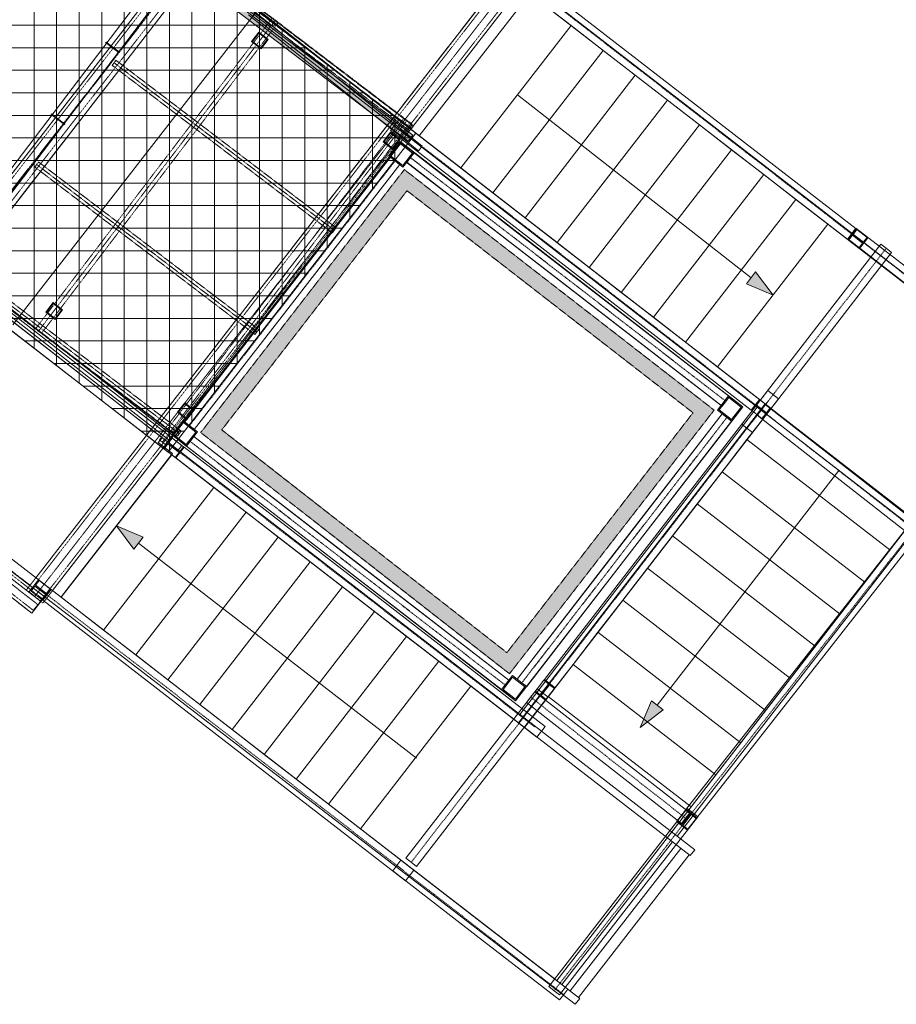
# Model space of a CAD drawing. Header units: centimetres. Extents: x -1589 to 108054, y -205274 to 31709.
# Tile 43 of 256: x 75093 to 80923, y -90273 to -83726. Entities that reach past the tile are written whole.
import ezdxf

# ---------------------------------------------------------------- set-up
doc = ezdxf.new("R2010")
doc.units = ezdxf.units.CM
doc.header["$LTSCALE"] = 0.01
doc.header["$MEASUREMENT"] = 0
for name, pattern in [('GESTRICHELT', [7, 4, -3]), ('Krawędzie ukryte', [27, 20, -7]), ('Kropki i Kreski', [72, 36, -18, 0, -18]), ('Przerywana długa', [100, 50, -50])]:
    doc.linetypes.add(name, pattern=pattern)
for name, color, linetype in [('2_belki.K_IR', 7, 'Continuous'), ('2_daszek .K_IR', 7, 'Continuous'), ('2_rynna.K_IR', 7, 'Continuous'), ('2_schody_konstrukcja.ISTN', 7, 'Continuous'), ('2_stropy.ISTN', 7, 'Continuous'), ('2_stropy.K_IR', 7, 'Continuous'), ('2_umeblowanie.ISTN', 7, 'Continuous'), ('2_ściany zewnętrzne.ISTN', 7, 'Continuous'), ('3_linie 2D .ISTN', 7, 'Continuous'), ('3_wypełnienia.K_IR', 7, 'Continuous')]:
    doc.layers.add(name, color=color, linetype=linetype)

msp = doc.modelspace()

# ---------------------------------------------------------------- hatches: boundary and pattern name
at = {"layer": '2_daszek .K_IR', "linetype": 'Continuous', "lineweight": 5, "ltscale": 10}
h = msp.add_hatch(color=8, dxfattribs=at)
h.paths.add_polyline_path([(76633.84503, -83872.19552), (76697.5236, -83920.62112), (76745.94921, -83856.94255), (76682.27064, -83808.51694)])
h.paths.add_polyline_path([(76640.85154, -83871.24221), (76683.22395, -83815.52345), (76738.9427, -83857.89586), (76696.57029, -83913.61461)], flags=0)
h = msp.add_hatch(color=8, dxfattribs=at)
h.paths.add_polyline_path([(77509.42541, -84538.0476), (77573.10398, -84586.47321), (77621.52959, -84522.79463), (77557.85102, -84474.36903)])
h.paths.add_polyline_path([(77516.43192, -84537.09429), (77558.80433, -84481.37554), (77614.52308, -84523.74794), (77572.15067, -84579.4667)], flags=0)
h = msp.add_hatch(color=8, dxfattribs=at)
h.paths.add_polyline_path([(75265.82166, -85671.11521), (75329.50023, -85719.54081), (75377.92584, -85655.86224), (75314.24726, -85607.43663)])
h.paths.add_polyline_path([(75272.82817, -85670.1619), (75315.20057, -85614.44314), (75370.91933, -85656.81555), (75328.54692, -85712.5343)], flags=0)
h = msp.add_hatch(color=8, dxfattribs=at)
h.paths.add_polyline_path([(76141.40204, -86336.96729), (76205.08061, -86385.3929), (76253.50622, -86321.71432), (76189.82764, -86273.28872)])
h.paths.add_polyline_path([(76148.40855, -86336.01398), (76190.78095, -86280.29523), (76246.49971, -86322.66763), (76204.1273, -86378.38639)], flags=0)
at = {"layer": '2_schody_konstrukcja.ISTN', "linetype": 'Continuous', "lineweight": 5, "ltscale": 10}
h = msp.add_hatch(color=8, dxfattribs=at)
h.paths.add_polyline_path([(77547.31426, -84632.12359), (77641.87551, -84706.00301), (77715.75493, -84611.44175), (77621.19368, -84537.56233)])
h.paths.add_polyline_path([(77558.54364, -84630.7448), (77622.57247, -84548.79171), (77704.52556, -84612.82054), (77640.49673, -84694.77363)], flags=0)
h = msp.add_hatch(color=8, dxfattribs=at)
h.paths.add_polyline_path([(79733.3848, -86321.92856), (79827.94605, -86395.80798), (79901.82547, -86301.24672), (79807.26422, -86227.3673)])
h.paths.add_polyline_path([(79744.61418, -86320.54977), (79808.64301, -86238.59668), (79890.5961, -86302.62551), (79826.56726, -86384.5786)], flags=0)
h = msp.add_hatch(color=8, dxfattribs=at)
h.paths.add_polyline_path([(76106.30264, -86487.68876), (76200.8639, -86561.56818), (76274.74332, -86467.00692), (76180.18206, -86393.1275)])
h.paths.add_polyline_path([(76117.53202, -86486.30997), (76181.56085, -86404.35688), (76263.51394, -86468.38571), (76199.48511, -86550.3388)], flags=0)
h = msp.add_hatch(color=8, dxfattribs=at)
h.paths.add_polyline_path([(78295.98079, -88180.88391), (78390.54205, -88254.76333), (78464.42147, -88160.20207), (78369.86021, -88086.32265)])
h.paths.add_polyline_path([(78307.21017, -88179.50512), (78371.239, -88097.55203), (78453.19209, -88161.58086), (78389.16326, -88243.53395)], flags=0)
at = {"layer": '2_stropy.ISTN', "linetype": 'Continuous', "lineweight": 5, "ltscale": 10}
h = msp.add_hatch(dxfattribs=at)
h.set_pattern_fill('Siatka_15x15', color=8, scale=10, style=0, pattern_type=2)
h.set_pattern_definition([(0, (26888.05, -91862.71), (0, 150), []), (90, (26888.05, -91862.71), (-150, 0), [])])
h.paths.add_polyline_path([(73880.90022, -85995.75765), (74938.81961, -85718.00814), (76080.83562, -86601.08585), (77727.52726, -84480.67544), (75983.67328, -83115.42603), (73884.34535, -83658.91073)])
at = {"layer": '2_ściany zewnętrzne.ISTN', "linetype": 'Continuous', "lineweight": 5, "ltscale": 10}
for points in [[(77589.60927, -84801.94393), (77668.60303, -84863.26275), (77650.84913, -84722.88896)], [(77729.84289, -84784.20777), (77650.84913, -84722.88896), (77668.60303, -84863.26275)], [(77668.60303, -84863.26275), (79571.0193, -86340.0112), (79632.34187, -86261.0204), (77729.8429, -84784.20776)], [(77589.60928, -84801.94393), (76357.75314, -86392.15597), (76436.55894, -86453.71742), (77668.60302, -84863.26275)], [(79632.34187, -86261.02041), (79571.01931, -86340.0112), (79711.33559, -86322.33919)], [(79571.01931, -86340.0112), (78332.78263, -87935.00807), (78411.58812, -87996.5693), (79650.01304, -86401.32997)], [(79650.01303, -86401.32998), (79711.33559, -86322.33919), (79571.01931, -86340.0112)], [(76297.08256, -86471.14039), (76436.55893, -86453.71742), (76357.75314, -86392.15596), (76296.76195, -86470.88993)], [(76296.51281, -86471.21156), (76375.3186, -86532.77301), (76436.55893, -86453.71742)], [(76296.76195, -86470.88993), (76296.51281, -86471.21156), (76297.08256, -86471.14039)], [(76375.3186, -86532.773), (78271.45979, -88013.99922), (78332.78263, -87935.00808), (76436.55895, -86453.7174)], [(78332.78263, -87935.00808), (78271.45979, -88013.99922), (78350.26529, -88075.56045)], [(78332.78263, -87935.00808), (78350.26529, -88075.56045), (78411.58813, -87996.5693)]]:
    msp.add_hatch(color=8, dxfattribs=at).paths.add_polyline_path(points)
at = {"layer": '3_linie 2D .ISTN', "linetype": 'Continuous', "lineweight": 5, "ltscale": 10}
for points in [[(80103.53731, -85557.62257), (79987.40773, -85403.23859), (79925.77414, -85481.98693)], [(75735.36747, -87092.5084), (75852.40229, -87246.20728), (75913.57204, -87167.09811)], [(79219.15983, -88432.58429), (79372.85871, -88315.54947), (79293.74954, -88254.37972)]]:
    msp.add_hatch(color=8, dxfattribs=at).paths.add_polyline_path(points)
at = {"layer": '3_wypełnienia.K_IR', "linetype": 'Continuous', "lineweight": 5, "ltscale": 10}
msp.add_hatch(color=8, dxfattribs=at).paths.add_polyline_path([(61423.0767, -86859.37151), (61435.79832, -86907.72604), (73997.00312, -83603.04967), (74023.81132, -83705.00379), (75928.23534, -83203.68853), (77676.46157, -84533.16113), (77706.72758, -84493.36203), (75938.99414, -83149.05479), (74059.44894, -83643.91893), (74032.64452, -83541.97847)])

# ---------------------------------------------------------------- linework, layer by layer
at = {"layer": '2_belki.K_IR', "color": 8, "linetype": 'GESTRICHELT', "lineweight": 5, "ltscale": 10}
for p, q in [((75218.48241, -85795.91305), (76790.0487, -83733.11244)), ((76770.16249, -83717.96192), (75984.37934, -84749.36222)), ((76790.0487, -83733.11244), (76770.16249, -83717.96192)), ((76809.93492, -83748.26296), (76790.0487, -83733.11244)), ((76024.15178, -84779.66327), (76809.93492, -83748.26296)), ((75984.37934, -84749.36222), (75198.5962, -85780.76253)), ((75238.36863, -85811.06357), (76024.15178, -84779.66327)), ((75198.5962, -85780.76253), (75218.48241, -85795.91305)), ((75218.48241, -85795.91305), (75238.36863, -85811.06357))]:
    msp.add_line(p, q, dxfattribs=at)
at = {"layer": '2_daszek .K_IR', "color": 8, "linetype": 'Krawędzie ukryte', "lineweight": 5, "ltscale": 10}
for p, q in [((76238.75171, -83339.32192), (77693.18898, -84445.37694)), ((76246.48267, -83318.81857), (77700.91994, -84424.8736)), ((76221.05923, -83352.24983), (77675.49649, -84458.30485)), ((75733.12153, -83996.28626), (75707.69809, -84029.71751)), ((75733.12153, -83996.28626), (77187.55879, -85102.34128)), ((75707.69809, -84029.71751), (77162.13535, -85135.77253)), ((75725.39057, -84016.7896), (77179.82783, -85122.84462)), ((77700.91994, -84424.8736), (77675.49649, -84458.30485)), ((77676.23116, -84458.86353), (77687.7625, -84443.70007)), ((77696.2547, -84450.15813), (77684.72335, -84465.32159)), ((77685.45802, -84465.88028), (77710.88146, -84432.44903)), ((77687.7625, -84443.70007), (77696.2547, -84450.15813)), ((77690.12325, -84440.59574), (77701.6546, -84425.43228)), ((77698.61545, -84447.0538), (77690.12325, -84440.59574)), ((77710.1468, -84431.89034), (77698.61545, -84447.0538)), ((77701.6546, -84425.43228), (77700.91994, -84424.8736)), ((77701.6546, -84425.43228), (77710.1468, -84431.89034)), ((77710.88146, -84432.44903), (77710.1468, -84431.89034)), ((77675.49649, -84458.30485), (77676.23116, -84458.86353)), ((77676.23116, -84458.86353), (77684.72335, -84465.32159)), ((77684.72335, -84465.32159), (77685.45802, -84465.88028)), ((75218.59947, -84672.8711), (75193.17602, -84706.30235)), ((75193.17602, -84706.30235), (76647.61329, -85812.35737)), ((75210.86851, -84693.37444), (76665.30577, -85799.42946)), ((75218.59947, -84672.8711), (76673.03673, -85778.92612)), ((77187.55879, -85102.34128), (77162.13535, -85135.77253)), ((77172.09687, -85143.34797), (77197.52032, -85109.91672)), ((77176.76211, -85118.06343), (77188.29345, -85102.89997)), ((77196.78565, -85109.35803), (77185.25431, -85124.52149)), ((77188.29345, -85102.89997), (77187.55879, -85102.34128)), ((77188.29345, -85102.89997), (77196.78565, -85109.35803)), ((77197.52032, -85109.91672), (77196.78565, -85109.35803)), ((77162.13535, -85135.77253), (77162.87001, -85136.33122)), ((77162.87001, -85136.33122), (77174.40136, -85121.16776)), ((77162.87001, -85136.33122), (77171.36221, -85142.78928)), ((77182.89356, -85127.62582), (77171.36221, -85142.78928)), ((77171.36221, -85142.78928), (77172.09687, -85143.34797)), ((77174.40136, -85121.16776), (77182.89356, -85127.62582)), ((77185.25431, -85124.52149), (77176.76211, -85118.06343)), ((74695.18552, -85369.07644), (76149.62278, -86475.13146)), ((74702.91648, -85348.57309), (76157.35374, -86454.62811)), ((74677.49303, -85382.00434), (76131.9303, -86488.05937)), ((76673.03673, -85778.92612), (76647.61329, -85812.35737)), ((76647.61329, -85812.35737), (76648.34795, -85812.91606)), ((76648.34795, -85812.91606), (76659.8793, -85797.7526)), ((76648.34795, -85812.91606), (76656.84015, -85819.37412)), ((76668.37149, -85804.21066), (76656.84015, -85819.37412)), ((76656.84015, -85819.37412), (76657.57481, -85819.9328)), ((76657.57481, -85819.9328), (76682.99825, -85786.50155)), ((76659.8793, -85797.7526), (76668.37149, -85804.21066)), ((76662.24004, -85794.64827), (76673.77139, -85779.48481)), ((76670.73224, -85801.10633), (76662.24004, -85794.64827)), ((76682.26359, -85785.94286), (76670.73224, -85801.10633)), ((76673.77139, -85779.48481), (76673.03673, -85778.92612)), ((76673.77139, -85779.48481), (76682.26359, -85785.94286)), ((76682.99825, -85786.50155), (76682.26359, -85785.94286)), ((76157.35374, -86454.62811), (76131.9303, -86488.05937)), ((76132.66496, -86488.61805), (76144.19631, -86473.45459)), ((76152.68851, -86479.91265), (76141.15716, -86495.07611)), ((76141.89182, -86495.6348), (76167.31526, -86462.20355)), ((76144.19631, -86473.45459), (76152.68851, -86479.91265)), ((76146.55706, -86470.35026), (76158.0884, -86455.1868)), ((76155.04925, -86476.80832), (76146.55706, -86470.35026)), ((76166.5806, -86461.64486), (76155.04925, -86476.80832)), ((76158.0884, -86455.1868), (76157.35374, -86454.62811)), ((76158.0884, -86455.1868), (76166.5806, -86461.64486)), ((76167.31526, -86462.20355), (76166.5806, -86461.64486)), ((76131.9303, -86488.05937), (76132.66496, -86488.61805)), ((76132.66496, -86488.61805), (76141.15716, -86495.07611)), ((76141.15716, -86495.07611), (76141.89182, -86495.6348))]:
    msp.add_line(p, q, dxfattribs=at)
at = {"layer": '2_daszek .K_IR', "color": 8, "linetype": 'Continuous', "lineweight": 5, "ltscale": 10}
for p, q in [((76682.27064, -83808.51694), (76633.84503, -83872.19552)), ((76640.85154, -83871.24221), (76683.22395, -83815.52345)), ((76745.94921, -83856.94255), (76682.27064, -83808.51694)), ((76683.22395, -83815.52345), (76738.9427, -83857.89586)), ((76738.9427, -83857.89586), (76696.57029, -83913.61461)), ((76697.5236, -83920.62112), (76745.94921, -83856.94255)), ((76633.84503, -83872.19552), (76697.5236, -83920.62112)), ((76696.57029, -83913.61461), (76640.85154, -83871.24221)), ((77557.85102, -84474.36903), (77509.42541, -84538.0476)), ((77516.43192, -84537.09429), (77558.80433, -84481.37554)), ((77621.52959, -84522.79463), (77557.85102, -84474.36903)), ((77558.80433, -84481.37554), (77614.52308, -84523.74794)), ((77573.10398, -84586.47321), (77621.52959, -84522.79463)), ((77509.42541, -84538.0476), (77573.10398, -84586.47321)), ((77572.15067, -84579.4667), (77516.43192, -84537.09429)), ((77614.52308, -84523.74794), (77572.15067, -84579.4667)), ((75314.24726, -85607.43663), (75265.82166, -85671.11521)), ((75272.82817, -85670.1619), (75315.20057, -85614.44314)), ((75377.92584, -85655.86224), (75314.24726, -85607.43663)), ((75315.20057, -85614.44314), (75370.91933, -85656.81555)), ((75265.82166, -85671.11521), (75329.50023, -85719.54081)), ((75328.54692, -85712.5343), (75272.82817, -85670.1619)), ((75370.91933, -85656.81555), (75328.54692, -85712.5343)), ((75329.50023, -85719.54081), (75377.92584, -85655.86224)), ((76189.82764, -86273.28872), (76141.40204, -86336.96729)), ((76148.40855, -86336.01398), (76190.78095, -86280.29523)), ((76253.50622, -86321.71432), (76189.82764, -86273.28872)), ((76190.78095, -86280.29523), (76246.49971, -86322.66763)), ((76141.40204, -86336.96729), (76205.08061, -86385.3929)), ((76204.1273, -86378.38639), (76148.40855, -86336.01398)), ((76246.49971, -86322.66763), (76204.1273, -86378.38639)), ((76205.08061, -86385.3929), (76253.50622, -86321.71432))]:
    msp.add_line(p, q, dxfattribs=at)
at = {"layer": '2_daszek .K_IR', "color": 8, "linetype": 'GESTRICHELT', "lineweight": 5, "ltscale": 10}
for p, q in [((77646.07766, -84383.43965), (76833.53505, -85451.91474)), ((77665.97721, -84398.57265), (77646.07766, -84383.43965)), ((76040.89199, -86535.52283), (77665.97721, -84398.57265)), ((76873.33416, -85482.18074), (77685.87677, -84413.70565)), ((77685.87677, -84413.70565), (77665.97721, -84398.57265)), ((76833.53505, -85451.91474), (76020.99244, -86520.38983)), ((76060.79155, -86550.65583), (76873.33416, -85482.18074)), ((76020.99244, -86520.38983), (76040.89199, -86535.52283)), ((76040.89199, -86535.52283), (76060.79155, -86550.65583))]:
    msp.add_line(p, q, dxfattribs=at)
at = {"layer": '2_rynna.K_IR', "color": 8, "linetype": 'Continuous', "lineweight": 5, "ltscale": 10}
for p, q in [((76154.38357, -83243.76006), (74580.63827, -85313.37977)), ((74660.23903, -85373.90844), (76233.98432, -83304.28873)), ((75666.58877, -83875.34239), (75664.16763, -83878.52642)), ((75664.16763, -83878.52642), (75753.32048, -83946.31853)), ((75755.74162, -83943.1345), (75666.58877, -83875.34239)), ((75753.32048, -83946.31853), (75755.74162, -83943.1345)), ((75303.41678, -84352.94694), (75300.99564, -84356.13097)), ((75300.99564, -84356.13097), (75390.14849, -84423.92307)), ((75392.56963, -84420.73904), (75303.41678, -84352.94694)), ((75390.14849, -84423.92307), (75392.56963, -84420.73904))]:
    msp.add_line(p, q, dxfattribs=at)
at = {"layer": '2_schody_konstrukcja.ISTN', "color": 8, "linetype": 'GESTRICHELT', "lineweight": 5, "ltscale": 10}
for p, q in [((76962.04076, -82276.19881), (75350.47691, -84351.36927)), ((77017.32713, -82319.13385), (73794.19942, -86469.47476)), ((75461.04965, -84437.23934), (77072.6135, -82362.06888)), ((78429.425, -83392.89703), (75191.73093, -87561.99467)), ((78422.2477, -83402.13906), (75192.934, -87560.44552)), ((78374.13863, -83349.962), (76755.2916, -85434.51082)), ((78383.54724, -83372.08454), (76768.89039, -85451.23776)), ((76846.29131, -85511.34681), (78460.94816, -83432.19358)), ((76865.86434, -85520.38089), (78484.71137, -83435.83207)), ((75350.47691, -84351.36927), (73738.91305, -86426.53973)), ((73849.48579, -86512.4098), (75461.04965, -84437.23934)), ((76755.2916, -85434.51082), (75136.44456, -87519.05964)), ((76768.89039, -85451.23776), (75154.23354, -87530.39099)), ((75231.63446, -87590.50004), (76846.29131, -85511.34681)), ((75247.01731, -87604.92971), (76865.86434, -85520.38089)), ((75215.67558, -87618.04828), (73742.3546, -86466.96271)), ((75258.77191, -87562.88755), (74522.11142, -86987.34476)), ((74435.91876, -87097.66623), (75172.57925, -87673.20901)), ((75136.44456, -87519.05964), (75191.73093, -87561.99467)), ((75154.23354, -87530.39099), (75192.934, -87560.44552)), ((75191.73093, -87561.99467), (75247.01731, -87604.92971)), ((75192.934, -87560.44552), (75231.63446, -87590.50004)), ((75215.67558, -87618.04828), (75258.77191, -87562.88755)), ((75172.57925, -87673.20901), (75215.67558, -87618.04828))]:
    msp.add_line(p, q, dxfattribs=at)
at = {"layer": '2_schody_konstrukcja.ISTN', "color": 8, "linetype": 'Continuous', "lineweight": 5, "ltscale": 10}
for p, q in [((78398.80458, -83371.59112), (80655.92839, -85117.58693)), ((78343.73768, -83442.77846), (80600.86149, -85188.77427)), ((77621.19368, -84537.56233), (77547.31426, -84632.12359)), ((77558.54364, -84630.7448), (77622.57247, -84548.79171)), ((77715.75493, -84611.44175), (77621.19368, -84537.56233)), ((77622.57247, -84548.79171), (77704.52556, -84612.82054)), ((77547.31426, -84632.12359), (77641.87551, -84706.00301)), ((77640.49673, -84694.77363), (77558.54364, -84630.7448)), ((77704.52556, -84612.82054), (77640.49673, -84694.77363)), ((77641.87551, -84706.00301), (77715.75493, -84611.44175)), ((77685.68908, -84638.76038), (77661.23346, -84670.41354)), ((77691.29949, -84643.09505), (77666.84387, -84674.74821)), ((77691.29949, -84643.09505), (77666.84387, -84674.74821)), ((77691.30146, -84643.09657), (77666.84584, -84674.74974)), ((77691.31169, -84643.10448), (77666.85475, -84674.75662)), ((77691.35311, -84643.02565), (77666.89644, -84674.678)), ((77710.1447, -84607.10722), (77685.68908, -84638.76038)), ((77715.75511, -84611.44189), (77691.29949, -84643.09505)), ((77715.75511, -84611.44189), (77691.29949, -84643.09505)), ((77715.75708, -84611.44341), (77691.30146, -84643.09657)), ((77715.76863, -84611.45234), (77691.31169, -84643.10448)), ((77715.80978, -84611.3733), (77691.35311, -84643.02565)), ((78758.70446, -85417.23726), (77710.1447, -84607.10722)), ((78761.50966, -85419.40459), (77715.75511, -84611.44189)), ((78761.50966, -85419.40459), (77715.75511, -84611.44189)), ((78761.51065, -85419.40536), (77715.75708, -84611.44341)), ((78764.60117, -85421.86312), (77715.76863, -84611.45234)), ((78761.537, -85419.3703), (77715.80978, -84611.3733)), ((77661.23346, -84670.41354), (78709.79322, -85480.54358)), ((77666.84387, -84674.74821), (78712.59842, -85482.71092)), ((77666.84387, -84674.74821), (78712.59842, -85482.71092)), ((77666.84584, -84674.74974), (78712.59941, -85482.71168)), ((77666.85475, -84674.75662), (78715.68729, -85485.16741)), ((77666.89644, -84674.678), (78712.62366, -85482.675)), ((80627.1611, -85147.73343), (80599.55737, -85183.27262)), ((80655.92839, -85117.58693), (80600.86149, -85188.77427)), ((80605.19471, -85192.12622), (80630.4337, -85159.49869)), ((80654.76483, -85112.19424), (80627.1611, -85147.73343)), ((80630.4337, -85159.49869), (80698.46129, -85212.12136)), ((80635.02261, -85153.56641), (80660.2616, -85120.93888)), ((80703.0502, -85206.18908), (80635.02261, -85153.56641)), ((81278.08731, -85596.33649), (80654.76483, -85112.19424)), ((80660.2616, -85120.93888), (80655.92839, -85117.58693)), ((80660.2616, -85120.93888), (80728.28919, -85173.56155)), ((80677.55551, -85248.10084), (80732.6224, -85176.9135)), ((80728.28919, -85173.56155), (80703.0502, -85206.18908)), ((80732.6224, -85176.9135), (80728.28919, -85173.56155)), ((80820.6138, -85218.77327), (80357.63771, -85817.52761)), ((80599.55737, -85183.27262), (81222.87985, -85667.41487)), ((80600.86149, -85188.77427), (80605.19471, -85192.12622)), ((80605.19471, -85192.12622), (80673.2223, -85244.74889)), ((80698.46129, -85212.12136), (80673.2223, -85244.74889)), ((80856.21293, -85246.29966), (80820.6138, -85218.77327)), ((80428.83597, -85872.58039), (80891.81205, -85273.82605)), ((80673.2223, -85244.74889), (80677.55551, -85248.10084)), ((80891.81205, -85273.82605), (80856.21293, -85246.29966)), ((79807.26422, -86227.3673), (78758.70446, -85417.23726)), ((79807.26422, -86227.3673), (78761.50966, -85419.40459)), ((79807.26422, -86227.3673), (78761.50966, -85419.40459)), ((79807.26422, -86227.3673), (78761.51065, -85419.40536)), ((79807.26422, -86227.3673), (78761.537, -85419.3703)), ((79813.43371, -86232.27391), (78764.60117, -85421.86312)), ((78709.79322, -85480.54358), (79758.35298, -86290.67363)), ((78712.59842, -85482.71092), (79758.35298, -86290.67363)), ((78712.59842, -85482.71092), (79758.35298, -86290.67363)), ((78712.59941, -85482.71168), (79758.35298, -86290.67363)), ((78712.62366, -85482.675), (79758.35088, -86290.672)), ((78715.68729, -85485.16741), (79764.51983, -86295.57819)), ((80357.63771, -85817.52761), (79894.66162, -86416.28194)), ((79965.85988, -86471.33472), (80428.83597, -85872.58039)), ((80068.17531, -86191.87627), (78581.96602, -88113.92121)), ((80139.37316, -86246.92957), (80068.17531, -86191.87627)), ((80139.37316, -86246.92957), (78653.16388, -88168.97451)), ((79807.26422, -86227.3673), (79733.3848, -86321.92856)), ((79744.61418, -86320.54977), (79808.64301, -86238.59668)), ((79758.35088, -86290.672), (79782.80755, -86259.01965)), ((79758.35298, -86290.67363), (79782.8086, -86259.02046)), ((79758.35298, -86290.67363), (79782.8086, -86259.02046)), ((79758.35298, -86290.67363), (79782.8086, -86259.02046)), ((79758.35298, -86290.67363), (79782.8086, -86259.02046)), ((79764.51983, -86295.57819), (79788.97677, -86263.92605)), ((79782.80755, -86259.01965), (79807.26422, -86227.3673)), ((79782.8086, -86259.02046), (79807.26422, -86227.3673)), ((79782.8086, -86259.02046), (79807.26422, -86227.3673)), ((79782.8086, -86259.02046), (79807.26422, -86227.3673)), ((79782.8086, -86259.02046), (79807.26422, -86227.3673)), ((79788.97677, -86263.92605), (79813.43371, -86232.27391)), ((79901.82547, -86301.24672), (79807.26422, -86227.3673)), ((79808.64301, -86238.59668), (79890.5961, -86302.62551)), ((80051.77912, -86285.73668), (80024.07434, -86321.19715)), ((80573.3589, -86693.23984), (80051.77912, -86285.73668)), ((79764.65872, -86346.87217), (79082.6581, -87228.88494)), ((79764.20035, -86346.57026), (79082.72143, -87228.84814)), ((79764.65872, -86346.87217), (79082.72162, -87228.80279)), ((79764.77491, -86346.72181), (79083.02071, -87228.90838)), ((79764.90082, -86346.55889), (79083.07767, -87228.83469)), ((79764.9255, -86346.52696), (79083.09001, -87228.81872)), ((79733.3848, -86321.92856), (79827.94605, -86395.80798)), ((79826.56726, -86384.5786), (79744.61418, -86320.54977)), ((79795.85663, -86371.02184), (79764.20035, -86346.57026)), ((79796.30238, -86371.34008), (79764.65872, -86346.87217)), ((79796.30238, -86371.34008), (79764.65872, -86346.87217)), ((79796.42519, -86371.18116), (79764.77491, -86346.72181)), ((79796.5511, -86371.01824), (79764.90082, -86346.55889)), ((79796.57578, -86370.98631), (79764.9255, -86346.52696)), ((79890.5961, -86302.62551), (79826.56726, -86384.5786)), ((79827.94605, -86395.80798), (79901.82547, -86301.24672)), ((80024.07434, -86321.19715), (79996.36955, -86356.65762)), ((76180.18206, -86393.1275), (76106.30264, -86487.68876)), ((76117.53202, -86486.30997), (76181.56085, -86404.35688)), ((76274.74332, -86467.00692), (76180.18206, -86393.1275)), ((76181.56085, -86404.35688), (76263.51394, -86468.38571)), ((79145.94544, -87277.82075), (79827.94605, -86395.80798)), ((79146.00896, -87277.7386), (79827.94605, -86395.80798)), ((79146.034, -87277.7513), (79827.51292, -86395.47342)), ((79146.32127, -87277.82708), (79828.07547, -86395.64051)), ((79146.37822, -87277.75339), (79827.94605, -86395.80798)), ((79146.39056, -87277.73742), (79827.94605, -86395.80798)), ((79827.51292, -86395.47342), (79795.85663, -86371.02184)), ((79827.94605, -86395.80798), (79796.30238, -86371.34008)), ((79827.94605, -86395.80798), (79796.30238, -86371.34008)), ((79828.07547, -86395.64051), (79796.42519, -86371.18116)), ((79827.94605, -86395.80798), (79796.5511, -86371.01824)), ((79827.94605, -86395.80798), (79796.57578, -86370.98631)), ((79894.66162, -86416.28194), (79930.26075, -86443.80833)), ((79996.36955, -86356.65762), (80517.94933, -86764.16078)), ((76199.48511, -86550.3388), (76117.53202, -86486.30997)), ((76263.51394, -86468.38571), (76199.48511, -86550.3388)), ((76200.8639, -86561.56818), (76274.74332, -86467.00692)), ((79930.26075, -86443.80833), (79965.85988, -86471.33472)), ((76106.30264, -86487.68876), (76200.8639, -86561.56818)), ((76225.4746, -86530.06795), (76201.0133, -86561.71672)), ((76225.48191, -86530.0736), (76201.02061, -86561.72237)), ((76225.48191, -86530.0736), (76201.02061, -86561.72237)), ((76225.48191, -86530.0736), (76201.02061, -86561.72237)), ((76225.48197, -86530.07352), (76201.02067, -86561.72229)), ((76225.85776, -86529.57243), (76201.38927, -86561.21564)), ((76249.9359, -86498.41918), (76225.4746, -86530.06795)), ((76249.94321, -86498.42482), (76225.48191, -86530.0736)), ((76249.94321, -86498.42483), (76225.48191, -86530.0736)), ((76249.94321, -86498.42483), (76225.48191, -86530.0736)), ((76249.94327, -86498.42475), (76225.48197, -86530.07352)), ((76250.32626, -86497.92922), (76225.85776, -86529.57243)), ((77297.41223, -87308.01235), (76249.9359, -86498.41918)), ((77297.41589, -87308.01518), (76249.94321, -86498.42482)), ((77297.41589, -87308.01518), (76249.94321, -86498.42483)), ((77297.49859, -87308.0791), (76249.94321, -86498.42483)), ((77297.41592, -87308.01514), (76249.94327, -86498.42475)), ((77297.61842, -87307.76057), (76250.32626, -86497.92922)), ((76201.0133, -86561.71672), (77248.48964, -87371.3099)), ((76201.02061, -86561.72237), (77248.49329, -87371.31273)), ((76201.02061, -86561.72237), (77248.576, -87371.37665)), ((76201.02061, -86561.72237), (77248.49329, -87371.31273)), ((76201.02067, -86561.72229), (77248.49332, -87371.31268)), ((76201.38927, -86561.21564), (77248.68143, -87371.04699)), ((81094.93868, -87100.74301), (80573.3589, -86693.23984)), ((80517.94933, -86764.16078), (81039.52911, -87171.66395)), ((81023.47246, -87065.20216), (79524.78351, -88976.76859)), ((81094.29969, -87120.73147), (79595.61074, -89032.2979)), ((79082.6581, -87228.88494), (78400.65749, -88110.89771)), ((79082.72162, -87228.80279), (78400.78453, -88110.73341)), ((79082.72143, -87228.84814), (78401.24251, -88111.12602)), ((79083.09001, -87228.81872), (78401.25452, -88111.11048)), ((79083.07767, -87228.83469), (78401.25452, -88111.11048)), ((79083.02071, -87228.90838), (78401.26651, -88111.09496)), ((78344.88857, -88117.60553), (77297.41223, -87308.01235)), ((78344.88857, -88117.60554), (77297.41589, -87308.01518)), ((78344.88857, -88117.60553), (77297.41589, -87308.01518)), ((78344.88857, -88117.60553), (77297.41592, -87308.01514)), ((78345.05398, -88117.73338), (77297.49859, -87308.0791)), ((78344.91059, -88117.59193), (77297.61842, -87307.76057)), ((78463.94483, -88159.83351), (79145.94544, -87277.82075)), ((78464.07187, -88159.66921), (79146.00896, -87277.7386)), ((78464.55508, -88160.02918), (79146.39056, -87277.73742)), ((78464.55508, -88160.02918), (79146.034, -87277.7513)), ((78464.55508, -88160.02918), (79146.37822, -87277.75339)), ((78464.56707, -88160.01366), (79146.32127, -87277.82708)), ((77248.48964, -87371.3099), (78295.96597, -88180.90308)), ((77248.49329, -87371.31273), (78295.96597, -88180.90308)), ((77248.49329, -87371.31273), (78295.96597, -88180.90308)), ((77248.49332, -87371.31268), (78295.96597, -88180.90308)), ((77248.576, -87371.37665), (78296.13138, -88181.03093)), ((77248.68143, -87371.04699), (78295.9736, -88180.87835)), ((78369.86021, -88086.32265), (78295.98079, -88180.88391)), ((78307.21017, -88179.50512), (78371.239, -88097.55203)), ((78320.42727, -88149.25431), (78344.88857, -88117.60553)), ((78320.42727, -88149.25431), (78344.88857, -88117.60553)), ((78320.42727, -88149.2543), (78344.88857, -88117.60553)), ((78320.42727, -88149.25431), (78344.88857, -88117.60554)), ((78320.4421, -88149.23514), (78344.91059, -88117.59193)), ((78320.59268, -88149.38215), (78345.05398, -88117.73338)), ((78464.42147, -88160.20207), (78369.86021, -88086.32265)), ((78371.239, -88097.55203), (78453.19209, -88161.58086)), ((78400.65749, -88110.89771), (78432.30116, -88135.36561)), ((78400.78453, -88110.73341), (78432.4282, -88135.20131)), ((78401.24251, -88111.12602), (78432.89879, -88135.5776)), ((78401.25452, -88111.11048), (78432.9048, -88135.56983)), ((78401.25452, -88111.11048), (78432.9048, -88135.56983)), ((78401.26651, -88111.09496), (78432.91679, -88135.55431)), ((78578.40595, -88118.52528), (78522.51599, -88190.80515)), ((78581.96602, -88113.92121), (78578.40595, -88118.52528)), ((78578.40595, -88118.52528), (78611.0383, -88143.75804)), ((78653.16388, -88168.97451), (78581.96602, -88113.92121)), ((78535.00346, -88174.69102), (78097.83032, -88737.6891)), ((78295.96597, -88180.90308), (78320.42727, -88149.2543)), ((78295.96597, -88180.90308), (78320.42727, -88149.25431)), ((78295.96597, -88180.90308), (78320.42727, -88149.25431)), ((78295.96597, -88180.90308), (78320.42727, -88149.25431)), ((78295.9736, -88180.87835), (78320.4421, -88149.23514)), ((78295.98079, -88180.88391), (78390.54205, -88254.76333)), ((78296.13138, -88181.03093), (78320.59268, -88149.38215)), ((78389.16326, -88243.53395), (78307.21017, -88179.50512)), ((78453.19209, -88161.58086), (78389.16326, -88243.53395)), ((78390.54205, -88254.76333), (78464.42147, -88160.20207)), ((78432.30116, -88135.36561), (78463.94483, -88159.83351)), ((78432.4282, -88135.20131), (78464.07187, -88159.66921)), ((78432.89879, -88135.5776), (78464.55508, -88160.02918)), ((78432.9048, -88135.56983), (78464.55508, -88160.02918)), ((78432.9048, -88135.56983), (78464.55508, -88160.02918)), ((78432.91679, -88135.55431), (78464.56707, -88160.01366)), ((78570.54615, -88202.29024), (78535.00346, -88174.69102)), ((78611.0383, -88143.75804), (78555.14834, -88216.03791)), ((78561.0815, -88220.62568), (78616.97146, -88148.34582)), ((78649.60381, -88173.57858), (78593.71385, -88245.85845)), ((78616.97146, -88148.34582), (78649.60381, -88173.57858)), ((78649.60381, -88173.57858), (78653.16388, -88168.97451)), ((78168.9157, -88792.88755), (78606.08884, -88229.88947)), ((78490.9636, -88230.65273), (78463.25882, -88266.1132)), ((78518.66839, -88195.19226), (78490.9636, -88230.65273)), ((79033.78472, -88597.64562), (78518.66839, -88195.19226)), ((78522.51599, -88190.80515), (78518.95592, -88195.40922)), ((78518.95592, -88195.40922), (78590.15378, -88250.46252)), ((78555.14834, -88216.03791), (78522.51599, -88190.80515)), ((78593.71385, -88245.85845), (78561.0815, -88220.62568)), ((78606.08884, -88229.88947), (78570.54615, -88202.29024)), ((78590.15378, -88250.46252), (78593.71385, -88245.85845)), ((78463.25882, -88266.1132), (78978.37515, -88668.56656)), ((79548.90105, -89000.09898), (79033.78472, -88597.64562)), ((78978.37515, -88668.56656), (79493.49148, -89071.01992)), ((78097.83032, -88737.6891), (77660.65718, -89300.68719)), ((77731.74256, -89355.88563), (78168.9157, -88792.88755)), ((79531.28328, -88970.98795), (79071.50992, -89563.09094)), ((79566.82597, -88998.58717), (79531.28328, -88970.98795)), ((79142.5953, -89618.28938), (79602.36867, -89026.18639)), ((79521.19266, -88981.34869), (79464.81945, -89053.25229)), ((79493.49148, -89071.01992), (79521.19627, -89035.55945)), ((79553.65514, -89006.79963), (79497.28193, -89078.70323)), ((79503.1842, -89083.33067), (79559.55741, -89011.42707)), ((79524.78351, -88976.76859), (79521.19266, -88981.34869)), ((79521.19266, -88981.34869), (79553.65514, -89006.79963)), ((79521.19627, -89035.55945), (79548.90105, -89000.09898)), ((79595.61074, -89032.2979), (79524.78351, -88976.76859)), ((79592.01988, -89036.878), (79535.64667, -89108.78161)), ((79559.55741, -89011.42707), (79592.01988, -89036.878)), ((79602.36867, -89026.18639), (79566.82597, -88998.58717)), ((79592.01988, -89036.878), (79595.61074, -89032.2979)), ((79464.81945, -89053.25229), (79461.2286, -89057.8324)), ((79461.2286, -89057.8324), (79532.05582, -89113.36171)), ((79497.28193, -89078.70323), (79464.81945, -89053.25229)), ((79535.64667, -89108.78161), (79503.1842, -89083.33067)), ((79532.05582, -89113.36171), (79535.64667, -89108.78161)), ((77660.65718, -89300.68719), (77696.19987, -89328.28641)), ((77600.97455, -89350.38467), (77573.44816, -89385.9838)), ((77628.50094, -89314.78555), (77600.97455, -89350.38467)), ((78183.38037, -89743.83615), (77628.50094, -89314.78555)), ((77696.19987, -89328.28641), (77731.74256, -89355.88563)), ((77573.44816, -89385.9838), (78128.32759, -89815.03441)), ((79071.50992, -89563.09094), (78611.73656, -90155.19392)), ((78682.82194, -90210.39237), (79142.5953, -89618.28938)), ((78738.25981, -90172.88676), (78183.38037, -89743.83615)), ((78128.32759, -89815.03441), (78683.20703, -90244.08502)), ((78611.73656, -90155.19392), (78647.27925, -90182.79315)), ((78647.27925, -90182.79315), (78682.82194, -90210.39237)), ((78683.20703, -90244.08502), (78710.73342, -90208.48589)), ((78710.73342, -90208.48589), (78738.25981, -90172.88676))]:
    msp.add_line(p, q, dxfattribs=at)
at = {"layer": '2_schody_konstrukcja.ISTN', "color": 8, "linetype": 'Kropki i Kreski', "lineweight": 5, "ltscale": 10}
for p, q in [((78409.61814, -83436.84808), (80666.74195, -85182.84388)), ((79782.8086, -86259.02046), (77685.68908, -84638.76038)), ((79782.8086, -86259.02046), (77691.29949, -84643.09505)), ((79782.8086, -86259.02046), (77691.29949, -84643.09505)), ((79782.8086, -86259.02046), (77691.30146, -84643.09657)), ((79788.97677, -86263.92605), (77691.31169, -84643.10448)), ((79782.80755, -86259.01965), (77691.35311, -84643.02565)), ((81873.80606, -86116.01793), (80627.1611, -85147.73343)), ((80856.21293, -85246.29966), (79930.26075, -86443.80833)), ((80072.26919, -86260.14692), (78586.0599, -88182.19186)), ((81067.2339, -87136.20348), (80024.07434, -86321.19715)), ((79796.30238, -86371.34008), (78432.30116, -88135.36561)), ((79796.30238, -86371.34008), (78432.4282, -88135.20131)), ((79795.85663, -86371.02184), (78432.89879, -88135.5776)), ((79796.57578, -86370.98631), (78432.9048, -88135.56983)), ((79796.5511, -86371.01824), (78432.9048, -88135.56983)), ((79796.42519, -86371.18116), (78432.91679, -88135.55431)), ((78320.42727, -88149.25431), (76225.4746, -86530.06795)), ((78320.42727, -88149.25431), (76225.48191, -86530.0736)), ((78320.59268, -88149.38215), (76225.48191, -86530.0736)), ((78320.42727, -88149.25431), (76225.48191, -86530.0736)), ((78320.42727, -88149.2543), (76225.48197, -86530.07352)), ((78320.4421, -88149.23514), (76225.85776, -86529.57243)), ((81027.10862, -87133.49872), (79528.41967, -89045.06515)), ((78570.54615, -88202.29024), (77696.19987, -89328.28641)), ((79521.19627, -89035.55945), (78490.9636, -88230.65273)), ((79566.82597, -88998.58717), (78647.27925, -90182.79315)), ((78710.73342, -90208.48589), (77600.97455, -89350.38467))]:
    msp.add_line(p, q, dxfattribs=at)
at = {"layer": '2_stropy.ISTN', "color": 8, "linetype": 'Continuous', "lineweight": 5, "ltscale": 10, "flags": 128}
for points in [[(73880.90022, -85995.75765), (74938.81961, -85718.00814), (76080.83562, -86601.08585), (77727.52726, -84480.67544), (75983.67328, -83115.42603), (73884.34535, -83658.91073)], [(78759.34244, -83764.87617), (78484.57133, -83552.41432), (77750.37355, -84497.82781), (78026.87295, -84712.15897)], [(78972.9372, -83930.03451), (78759.34244, -83764.87617), (78026.87295, -84712.15897), (78240.26867, -84877.57471)], [(79186.53197, -84095.19285), (78972.9372, -83930.03451), (78240.26867, -84877.57471), (78453.6644, -85042.99046)], [(79400.12674, -84260.35118), (79186.53197, -84095.19285), (78453.6644, -85042.99046), (78667.06013, -85208.40621)], [(79613.7215, -84425.50952), (79400.12674, -84260.35118), (78667.06013, -85208.40621), (78880.45586, -85373.82195)], [(79827.31627, -84590.66785), (79613.7215, -84425.50952), (78880.45586, -85373.82195), (79093.85158, -85539.2377)], [(78390.54205, -88254.76333), (79902.16861, -86300.80318), (77631.42823, -84543.7316), (76111.23613, -86491.52483)], [(80040.91103, -84755.82619), (79827.31627, -84590.66785), (79093.85158, -85539.2377), (79307.24731, -85704.65345)], [(80254.5058, -84920.98453), (80040.91103, -84755.82619), (79307.24731, -85704.65345), (79520.64304, -85870.06919)], [(80468.10057, -85086.14286), (80254.5058, -84920.98453), (79520.84208, -85869.81178), (79734.23781, -86035.22753)], [(80468.10057, -85086.14286), (79734.03877, -86035.48494), (80089.69831, -86311.17785), (79929.65525, -86518.15717), (80878.96532, -87252.19422), (81773.40191, -86095.4438)], [(73809.22584, -86493.31924), (75231.26669, -87592.93373), (75295.03263, -87510.47049), (75367.35684, -87566.39628), (76109.46249, -86610.8054), (76014.52145, -86537.28772), (76039.13725, -86505.59183), (74944.35879, -85654.79142), (73739.40634, -85970.37618)], [(80713.80699, -87465.78899), (80878.96532, -87252.19422), (79929.65525, -86518.15717), (79764.49692, -86731.75194)], [(75367.35684, -87566.39628), (75650.56075, -87785.37864), (76384.5978, -86836.06857), (76103.38764, -86618.62784)], [(80548.64865, -87679.38375), (80713.80699, -87465.78899), (79764.49692, -86731.75194), (79599.33858, -86945.3467)], [(75650.56075, -87785.37864), (75864.15551, -87950.53697), (76598.19256, -87001.2269), (76384.5978, -86836.06857)], [(80383.49031, -87892.97852), (80548.64865, -87679.38375), (79599.33858, -86945.3467), (79434.18024, -87158.94147)], [(75864.15551, -87950.53697), (76077.75028, -88115.69531), (76811.78733, -87166.38524), (76598.19256, -87001.2269)], [(76077.75028, -88115.69531), (76291.34505, -88280.85365), (77025.3821, -87331.54358), (76811.78733, -87166.38524)], [(80218.33198, -88106.57329), (80383.49031, -87892.97852), (79434.18024, -87158.94147), (79269.02191, -87372.53624)], [(76291.34505, -88280.85365), (76504.93981, -88446.01198), (77238.97686, -87496.70191), (77025.3821, -87331.54358)], [(80053.17364, -88320.16805), (80218.33198, -88106.57329), (79269.02191, -87372.53624), (79103.86357, -87586.131)], [(76504.93981, -88446.01198), (76718.53458, -88611.17032), (77452.57163, -87661.86025), (77238.97686, -87496.70191)], [(79888.01531, -88533.76282), (80053.17364, -88320.16805), (79103.86357, -87586.131), (78938.70523, -87799.72577)], [(76718.53458, -88611.17032), (76932.12934, -88776.32865), (77666.16639, -87827.01858), (77452.57163, -87661.86025)], [(76932.12934, -88776.32865), (77145.72411, -88941.48699), (77879.76116, -87992.17692), (77666.16639, -87827.01858)], [(79722.85697, -88747.35758), (79888.01531, -88533.76282), (78938.70523, -87799.72577), (78773.5469, -88013.32053)], [(77145.72411, -88941.48699), (77359.31888, -89106.64533), (78093.35593, -88157.33526), (77879.76116, -87992.17692)], [(79557.69863, -88960.95235), (79722.85697, -88747.35758), (78773.5469, -88013.32053), (78608.38856, -88226.9153)], [(78093.35593, -88157.33526), (77359.31888, -89106.64533), (78664.62022, -90115.94627), (79557.69863, -88960.95235), (78608.38856, -88226.9153), (78449.3472, -88432.59915)]]:
    msp.add_lwpolyline(points, close=True, dxfattribs=at)
at = {"layer": '2_stropy.K_IR', "color": 8, "linetype": 'Przerywana długa', "lineweight": 5, "ltscale": 10, "flags": 128}
for points in [[(74660.23903, -85373.90844), (76233.98432, -83304.28873)], [(77703.45339, -84421.81817), (76233.96351, -83304.3161)], [(76233.98432, -83304.28873), (77703.47446, -84421.79099)], [(77703.47446, -84421.79099), (76110.38478, -86476.69989)], [(77703.45339, -84421.81817), (77703.47446, -84421.79099)], [(74660.21822, -85373.93581), (76110.36371, -86476.72707)], [(76110.38478, -86476.69989), (74660.23903, -85373.90844)], [(76110.36371, -86476.72707), (76110.38478, -86476.69989)]]:
    msp.add_lwpolyline(points, dxfattribs=at)
at = {"layer": '2_umeblowanie.ISTN', "color": 8, "linetype": 'GESTRICHELT', "lineweight": 5, "ltscale": 10}
for p, q in [((76983.46471, -82281.49232), (75374.20736, -84353.69275)), ((77019.00595, -82309.09342), (73800.49125, -86453.49426)), ((75445.28984, -84408.89493), (77054.54719, -82336.69451)), ((75374.20736, -84353.69275), (73764.95002, -86425.89317)), ((73836.03249, -86481.09536), (75445.28984, -84408.89493)), ((75213.15639, -87615.21686), (73738.0951, -86462.7716)), ((75243.32382, -87576.60435), (74505.79318, -87000.38172)), ((74445.45832, -87077.60674), (75182.98896, -87653.82937)), ((75213.15639, -87615.21686), (75243.32382, -87576.60435)), ((75182.98896, -87653.82937), (75213.15639, -87615.21686))]:
    msp.add_line(p, q, dxfattribs=at)
at = {"layer": '2_umeblowanie.ISTN', "color": 8, "linetype": 'Continuous', "lineweight": 5, "ltscale": 10}
for p, q in [((77613.29762, -84391.48142), (77558.15361, -84462.60904)), ((77613.29762, -84391.48142), (80012.23792, -86251.3383)), ((77558.15361, -84462.60904), (79957.09391, -86322.46592)), ((77558.00782, -84640.26951), (76874.21478, -85520.7727)), ((77558.00782, -84640.26951), (76874.21478, -85520.7727)), ((77589.60003, -84664.80381), (77558.00782, -84640.26951)), ((77589.60003, -84664.80381), (77558.00782, -84640.26951)), ((76937.39921, -85569.84131), (77621.19224, -84689.33812)), ((76937.39921, -85569.84131), (77621.19224, -84689.33812)), ((77621.19224, -84689.33812), (77589.60003, -84664.80381)), ((77621.19224, -84689.33812), (77589.60003, -84664.80381)), ((76874.21478, -85520.7727), (76190.42174, -86401.27589)), ((76874.21478, -85520.7727), (76190.42174, -86401.27589)), ((76253.60617, -86450.3445), (76937.39921, -85569.84131)), ((76253.60617, -86450.3445), (76937.39921, -85569.84131)), ((80012.23792, -86251.3383), (79957.09391, -86322.46592)), ((79991.29316, -86287.2951), (80016.5675, -86254.69494)), ((80059.26368, -86339.99147), (79991.29316, -86287.2951)), ((80016.5675, -86254.69494), (80012.23792, -86251.3383)), ((80016.5675, -86254.69494), (80084.53802, -86307.39131)), ((79957.09391, -86322.46592), (79961.42349, -86325.82256)), ((79961.42349, -86325.82256), (79986.69783, -86293.2224)), ((79961.42349, -86325.82256), (80029.39401, -86378.51893)), ((79986.69783, -86293.2224), (80054.66835, -86345.91877)), ((80054.66835, -86345.91877), (80029.39401, -86378.51893)), ((80033.72359, -86381.87558), (80088.8676, -86310.74796)), ((80084.53802, -86307.39131), (80059.26368, -86339.99147)), ((80088.8676, -86310.74796), (80084.53802, -86307.39131)), ((76190.42174, -86401.27589), (76222.01395, -86425.81019)), ((76190.42174, -86401.27589), (76222.01395, -86425.81019)), ((80029.39401, -86378.51893), (80033.72359, -86381.87558)), ((76222.01395, -86425.81019), (76253.60617, -86450.3445)), ((76222.01395, -86425.81019), (76253.60617, -86450.3445)), ((76102.9635, -86504.48167), (76047.90979, -86575.6792)), ((76052.64687, -86579.34216), (76077.87982, -86546.70996)), ((76077.87982, -86546.70996), (76152.24776, -86604.2152)), ((76082.46763, -86540.77683), (76107.70058, -86508.14463)), ((76156.83557, -86598.28207), (76082.46763, -86540.77683)), ((76107.70058, -86508.14463), (76102.9635, -86504.48167)), ((76182.06852, -86565.64987), (76107.70058, -86508.14463)), ((76047.90979, -86575.6792), (76052.64687, -86579.34216)), ((76127.01481, -86636.8474), (76052.64687, -86579.34216)), ((76152.24776, -86604.2152), (76127.01481, -86636.8474)), ((76131.75189, -86640.51036), (76186.8056, -86569.31283)), ((76182.06852, -86565.64987), (76156.83557, -86598.28207)), ((76186.8056, -86569.31283), (76182.06852, -86565.64987)), ((78586.89406, -88425.18858), (76186.8056, -86569.31283)), ((76127.01481, -86636.8474), (76131.75189, -86640.51036)), ((78531.84034, -88496.38611), (76131.75189, -86640.51036)), ((75218.38112, -87450.73483), (75163.31985, -87521.92652)), ((75197.8814, -87487.02782), (75223.11781, -87454.39829)), ((75223.11781, -87454.39829), (75218.38112, -87450.73483)), ((75297.47965, -87511.91142), (75223.11781, -87454.39829)), ((75163.31985, -87521.92652), (75168.05654, -87525.58998)), ((75168.05654, -87525.58998), (75193.29296, -87492.96046)), ((75242.41838, -87583.10311), (75168.05654, -87525.58998)), ((75193.29296, -87492.96046), (75267.6548, -87550.47359)), ((75272.24324, -87544.54095), (75197.8814, -87487.02782)), ((75247.15507, -87586.76657), (75302.21634, -87515.57488)), ((75297.47965, -87511.91142), (75272.24324, -87544.54095)), ((75302.21634, -87515.57488), (75297.47965, -87511.91142)), ((77714.46219, -89381.2604), (75302.21634, -87515.57488)), ((75267.6548, -87550.47359), (75242.41838, -87583.10311)), ((75242.41838, -87583.10311), (75247.15507, -87586.76657)), ((77659.40092, -89452.45209), (75247.15507, -87586.76657)), ((78531.84034, -88496.38611), (78586.89406, -88425.18858)), ((77659.40092, -89452.45209), (77714.46219, -89381.2604))]:
    msp.add_line(p, q, dxfattribs=at)
at = {"layer": '2_umeblowanie.ISTN', "color": 8, "linetype": 'Kropki i Kreski', "lineweight": 5, "ltscale": 10}
for p, q in [((77624.04045, -84456.75006), (80022.98076, -86316.60694)), ((77589.60003, -84664.80381), (76222.01395, -86425.81019)), ((77589.60003, -84664.80381), (76222.01395, -86425.81019)), ((78517.44615, -88428.37176), (76117.35769, -86572.49601)), ((77645.01395, -89384.43622), (75232.7681, -87518.7507))]:
    msp.add_line(p, q, dxfattribs=at)
at = {"layer": '2_ściany zewnętrzne.ISTN', "color": 8, "linetype": 'Continuous', "lineweight": 5, "ltscale": 10, "flags": 128}
for points in [[(77769.9774, -84567.55874), (76614.50672, -83641.62985)], [(76614.50672, -83692.88843), (77744.96403, -84598.77302)], [(77744.96403, -84598.77302), (77769.9774, -84567.55874)], [(76171.20826, -86557.53041), (74167.37928, -85001.02541)], [(76112.99362, -86492.54215), (74184.92418, -84986.85657)], [(74184.92418, -85037.60852), (76088.37414, -86524.06803)], [(74167.37928, -85051.67502), (76146.67056, -86589.11999)], [(76088.37414, -86524.06803), (76112.99362, -86492.54215)], [(76146.67056, -86589.11999), (76171.20826, -86557.53041)]]:
    msp.add_lwpolyline(points, dxfattribs=at)
at = {"layer": '2_ściany zewnętrzne.ISTN', "color": 8, "linetype": 'Krawędzie ukryte', "lineweight": 5, "ltscale": 10, "flags": 128}
for points in [[(77650.84913, -84722.88896), (77589.60927, -84801.94393)], [(79632.34187, -86261.02041), (77650.84913, -84722.88896)], [(77589.60927, -84801.94393), (76357.75314, -86392.15596)], [(76436.55893, -86453.71742), (77668.60303, -84863.26275)], [(77668.60303, -84863.26275), (79571.01931, -86340.0112)], [(79711.33559, -86322.33919), (79632.34187, -86261.02041)], [(79571.01931, -86340.0112), (78332.78263, -87935.00808)], [(78411.58813, -87996.5693), (79711.33559, -86322.33919)], [(76296.51281, -86471.21156), (76357.75314, -86392.15596)], [(76296.51281, -86471.21156), (78350.26529, -88075.56045)], [(78332.78263, -87935.00808), (76436.55893, -86453.71742)], [(78350.26529, -88075.56045), (78411.58813, -87996.5693)]]:
    msp.add_lwpolyline(points, dxfattribs=at)
at = {"layer": '3_linie 2D .ISTN', "color": 8, "linetype": 'Continuous', "lineweight": 5, "ltscale": 10}
for p, q in [((76926.08195, -82284.15508), (81959.41454, -86176.08957)), ((73796.57173, -86351.81476), (76913.79731, -82337.84138)), ((76895.50608, -82323.69801), (81928.83867, -86215.6325)), ((73907.1698, -86437.33274), (77024.32063, -82423.30156)), ((76091.374, -83275.1004), (81162.92878, -87206.36476)), ((76121.95852, -83235.54627), (81193.36478, -87166.69551)), ((75200.33744, -87437.25151), (78317.56301, -83423.27812)), ((75310.9355, -87522.76948), (78428.08633, -83508.73831)), ((75048.03243, -85756.14179), (76667.27503, -83671.00358)), ((78759.34244, -83764.87617), (78026.87295, -84712.15897)), ((78972.9372, -83930.03451), (78240.26867, -84877.57471)), ((79186.53197, -84095.19285), (78453.6644, -85042.99046)), ((78402.54376, -84226.31417), (79956.59093, -85442.61276)), ((79400.12674, -84260.35118), (78667.06013, -85208.40621)), ((79613.7215, -84425.50952), (78880.45586, -85373.82195)), ((79827.31627, -84590.66785), (79093.85158, -85539.2377)), ((80040.91103, -84755.82619), (79307.24731, -85704.65345)), ((80254.5058, -84920.98453), (79520.64304, -85870.06919)), ((80468.10057, -85086.14286), (79734.03877, -86035.48494)), ((79925.77414, -85481.98693), (79987.40773, -85403.23859)), ((80103.53731, -85557.62257), (79987.40773, -85403.23859)), ((80103.53731, -85557.62257), (79925.77414, -85481.98693)), ((74938.81961, -85718.00814), (79551.53576, -89284.84675)), ((81773.40191, -86095.4438), (78664.62022, -90115.94627)), ((80050.14373, -86280.59297), (78409.79262, -88402.01427)), ((73733.55176, -86303.08569), (78817.49871, -90234.15682)), ((78418.33714, -88345.41738), (79997.57625, -86303.03056)), ((80089.69831, -86311.17785), (78449.3472, -88432.59915)), ((73688.58697, -86361.23742), (78787.45491, -90273.31488)), ((75935.23148, -86425.40029), (79582.12063, -89245.29217)), ((73677.92504, -86505.45607), (75172.57925, -87673.20901)), ((79929.65525, -86518.15717), (80878.96532, -87252.19422)), ((76106.99699, -86614.00455), (75370.9235, -87561.73998)), ((80540.42652, -86723.82616), (79333.30412, -88284.96459)), ((79764.49692, -86731.75194), (80713.80699, -87465.78899)), ((76384.5978, -86836.06857), (75650.56075, -87785.37864)), ((79599.33858, -86945.3467), (80548.64865, -87679.38375)), ((76598.19256, -87001.2269), (75864.15551, -87950.53697)), ((75735.36747, -87092.5084), (75913.57204, -87167.09811)), ((75735.36747, -87092.5084), (75852.40229, -87246.20728)), ((79464.71187, -89154.50794), (81047.2587, -87116.70199)), ((75913.57204, -87167.09811), (75852.40229, -87246.20728)), ((77731.38509, -88635.89336), (75882.98717, -87206.6527)), ((76811.78733, -87166.38524), (76077.75028, -88115.69531)), ((79434.18024, -87158.94147), (80383.49031, -87892.97852)), ((77025.3821, -87331.54358), (76291.34505, -88280.85365)), ((79269.02191, -87372.53624), (80218.33198, -88106.57329)), ((77238.97686, -87496.70191), (76504.93981, -88446.01198)), ((75172.57925, -87673.20901), (75257.27456, -87564.80406)), ((79103.86357, -87586.131), (80053.17364, -88320.16805)), ((77452.57163, -87661.86025), (76718.53458, -88611.17032)), ((77666.16639, -87827.01858), (76932.12934, -88776.32865)), ((78938.70523, -87799.72577), (79888.01531, -88533.76282)), ((77879.76116, -87992.17692), (77145.72411, -88941.48699)), ((78773.5469, -88013.32053), (79722.85697, -88747.35758)), ((78093.35593, -88157.33526), (77359.31888, -89106.64533)), ((78608.38856, -88226.9153), (79557.69863, -88960.95235)), ((79219.15983, -88432.58429), (79293.74954, -88254.37972)), ((79293.74954, -88254.37972), (79372.85871, -88315.54947)), ((79219.15983, -88432.58429), (79372.85871, -88315.54947)), ((78698.01313, -90141.76673), (79434.04392, -89193.99829)), ((78753.03196, -90184.30907), (79489.06276, -89236.54062)), ((78808.61344, -90227.28645), (79544.64424, -89279.51801)), ((79551.53576, -89284.84675), (79582.12063, -89245.29217)), ((78787.45491, -90273.31488), (78817.49871, -90234.15682))]:
    msp.add_line(p, q, dxfattribs=at)
at = {"layer": '3_wypełnienia.K_IR', "color": 8, "linetype": 'Continuous', "lineweight": 5, "ltscale": 10, "flags": 128}
msp.add_lwpolyline([(77706.72758, -84493.36203), (75938.99414, -83149.05479), (74059.44894, -83643.91893), (74032.64452, -83541.97847), (61423.0767, -86859.37151), (61435.79832, -86907.72604), (73997.00312, -83603.04967), (74023.81132, -83705.00379), (75928.23534, -83203.68853), (77676.46157, -84533.16113)], close=True, dxfattribs=at)

doc.saveas('drawing.dxf')
